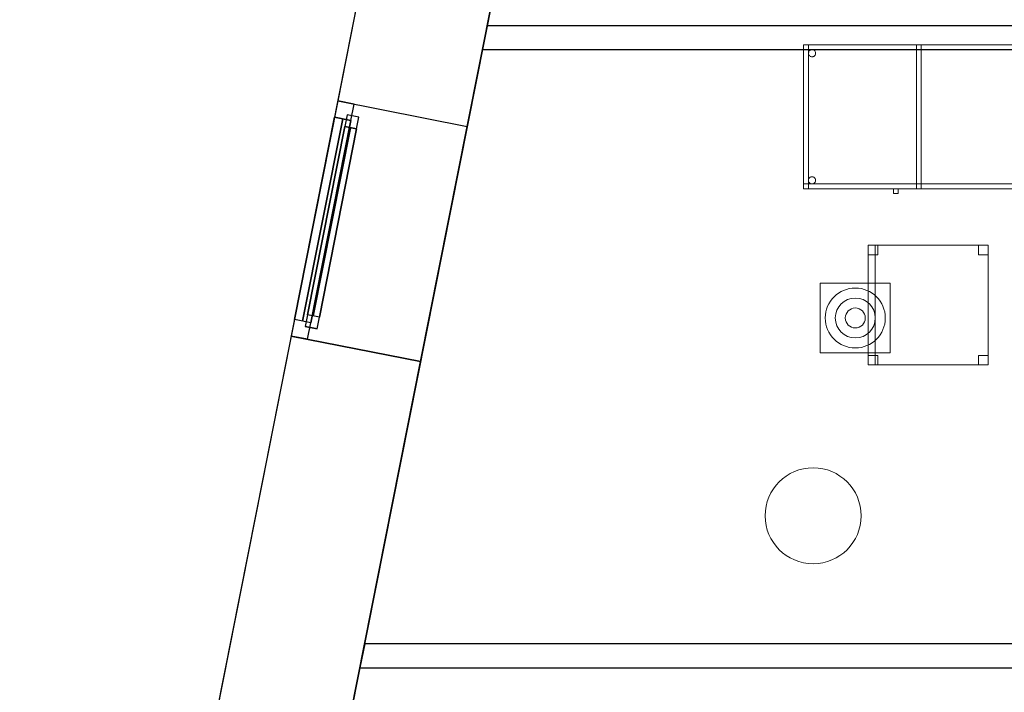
# Model space of a CAD drawing. Header units: metres. Extents: x 397.7 to 427.5, y 12.7 to 28.4.
# Tile 2 of 76: x 397.7 to 401.8, y 17.1 to 19.9. Entities that reach past the tile are written whole.
import ezdxf

# ---------------------------------------------------------------- set-up
doc = ezdxf.new("R2010")
doc.units = ezdxf.units.M
doc.layers.add('01_CARPINTERIA', color=5, linetype='Continuous', lineweight=25, true_color=0x0000ff)
doc.layers.add('01_SUELOS', color=7, linetype='Continuous', lineweight=25, true_color=0x007f00)
for name, color, linetype, lineweight in [('02_MOBILIARIO', 7, 'Continuous', 18), ('A-COLS-____-MCUT', 7, 'Continuous', 18), ('A-COLS-____-OTLN', 7, 'Continuous', 18), ('A-DETL-____-MBND', 7, 'Continuous', 18), ('A-DETL-GENF-OTLN', 7, 'Continuous', 18), ('A-GENM-____-OTLN', 7, 'Continuous', 18), ('A-WALL-____-MCUT', 7, 'Continuous', 25), ('A-WALL-____-OTLN', 7, 'Continuous', 25)]:
    doc.layers.add(name, color=color, linetype=linetype, lineweight=lineweight)

# ---------------------------------------------------------------- blocks, each defined once
blk = doc.blocks.new('Family - Cadira d_Oficina_P3-156181-06_TEL_P3')
at = {"layer": 'A-DETL-____-MBND', "color": 253, "true_color": 0xaaaaaa}
for p, q in [((0, 0), (0, 0.5)), ((0, 0.5), (0.5, 0.5)), ((0, 0.5), (0, 0)), ((0.5, 0.5), (0, 0.5)), ((0, 0.5), (0.03, 0.5)), ((0, 0), (0, 0.5)), ((0.03, 0.5), (0, 0.5)), ((0, 0.5), (0, 0)), ((0, 0.5), (0.04, 0.5)), ((0, 0.46), (0, 0.5)), ((0.04, 0.5), (0, 0.5)), ((0, 0.5), (0, 0.46)), ((0.03, 0.5), (0.03, 0)), ((0.03, 0), (0.03, 0.5)), ((0.04, 0.5), (0.04, 0.46)), ((0.04, 0.46), (0.04, 0.5)), ((0.46, 0.5), (0.5, 0.5)), ((0.46, 0.46), (0.46, 0.5)), ((0.5, 0.5), (0.46, 0.5)), ((0.46, 0.5), (0.46, 0.46)), ((0.5, 0.5), (0.5, 0.46)), ((0.5, 0.46), (0.5, 0.5)), ((0.5, 0.5), (0.5, 0)), ((0.5, 0), (0.5, 0.5)), ((0.04, 0.46), (0, 0.46)), ((0, 0.46), (0.04, 0.46)), ((0.5, 0.46), (0.46, 0.46)), ((0.46, 0.46), (0.5, 0.46)), ((0, 0.04), (0.04, 0.04)), ((0, 0), (0, 0.04)), ((0.04, 0.04), (0, 0.04)), ((0, 0.04), (0, 0)), ((0.04, 0), (0, 0)), ((0, 0), (0.04, 0)), ((0.5, 0), (0, 0)), ((0, 0), (0.5, 0)), ((0, 0), (0.03, 0)), ((0.04, 0.04), (0.04, 0)), ((0.04, 0), (0.04, 0.04)), ((0.46, 0.04), (0.5, 0.04)), ((0.46, 0), (0.46, 0.04)), ((0.5, 0.04), (0.46, 0.04)), ((0.46, 0.04), (0.46, 0)), ((0.46, 0), (0.5, 0)), ((0.5, 0.04), (0.5, 0)), ((0.5, 0), (0.5, 0.04)), ((0.03, 0), (0, 0)), ((0.5, 0), (0.46, 0))]:
    blk.add_line(p, q, dxfattribs=at)
blk = doc.blocks.new('Family - Evans P3-156252-06_TEL_P3')
at = {"layer": 'A-WALL-____-MCUT', "color": 253, "true_color": 0xaaaaaa}
for p, q in [((0.0198, 0.1), (0, 0)), ((4.2077, 0.1), (0.0198, 0.1)), ((4.2077, 0), (4.2077, 0.1)), ((0, 0), (4.2077, 0))]:
    blk.add_line(p, q, dxfattribs=at)
at = {"layer": 'A-WALL-____-OTLN', "color": 253, "true_color": 0xaaaaaa}
for p, q in [((0.0198, 0.1), (0, 0)), ((4.2077, 0.1), (0.0198, 0.1)), ((4.2077, 0), (4.2077, 0.1)), ((0, 0), (4.2077, 0))]:
    blk.add_line(p, q, dxfattribs=at)
at = {"layer": 'A-WALL-____-OTLN', "color": 253, "lineweight": 18, "true_color": 0xaaaaaa}
blk.add_line((0, 0), (4.2077, 0), dxfattribs=at)
blk = doc.blocks.new('Forma directa - LONDR55-XX_ZZ-ARQ-CAA-M3D-Londres55-156160-06_TEL_P3')
at = {"layer": '01_CARPINTERIA', "color": 161, "true_color": 0xaaaaff}
for p, q in [((0.1, 0.1), (0.05, 0.1)), ((0.05, 0.1), (0.05, 0.05)), ((0.1, 0.1), (0.05, 0.1)), ((0.05, 0.1), (0.05, 0.05)), ((0.1, 0.05), (0.1, 0.1)), ((0.1, 0.1), (0.1, 0.05)), ((0.1, 0.1), (0.9, 0.1)), ((0.9, 0.1), (0.1, 0.1)), ((0.1, 0.1), (0.1, 0.05)), ((0.1, 0.05), (0.1, 0.1)), ((0.95, 0.1), (0.9, 0.1)), ((0.9, 0.1), (0.9, 0.05)), ((0.95, 0.1), (0.9, 0.1)), ((0.9, 0.1), (0.9, 0.05)), ((0.9, 0.1), (0.9, 0.05)), ((0.9, 0.1), (0.9, 0.05)), ((0.95, 0.05), (0.95, 0.1)), ((0.95, 0.1), (0.95, 0.05)), ((0.07, 0.07), (0, 0.07)), ((0, 0.07), (0, 0)), ((0.07, 0.07), (0, 0.07)), ((0, 0.07), (0, 0)), ((0.05, 0.05), (0.1, 0.05)), ((0.05, 0.05), (0.1, 0.05)), ((0.07, 0), (0.07, 0.07)), ((0.07, 0.07), (0.07, 0)), ((0.07, 0.07), (0.93, 0.07)), ((0.93, 0.07), (0.07, 0.07)), ((0.07, 0.07), (0.07, 0)), ((0.07, 0), (0.07, 0.07)), ((0.9, 0.075), (0.1, 0.075)), ((0.9, 0.075), (0.1, 0.075)), ((0.1, 0.05), (0.9, 0.05)), ((0.9, 0.05), (0.1, 0.05)), ((0.9, 0.05), (0.95, 0.05)), ((0.9, 0.05), (0.95, 0.05)), ((0.93, 0.07), (0.93, 0)), ((0.93, 0.07), (0.93, 0)), ((1, 0.07), (0.93, 0.07)), ((0.93, 0.07), (0.93, 0)), ((1, 0.07), (0.93, 0.07)), ((0.93, 0.07), (0.93, 0)), ((1, 0), (1, 0.07)), ((1, 0.07), (1, 0)), ((0, 0), (0.07, 0)), ((0, 0), (0.07, 0)), ((0.93, 0.035), (0.07, 0.035)), ((0.07, 0.035), (0.93, 0.035)), ((0.07, 0), (0.93, 0)), ((0.93, 0), (0.07, 0)), ((0.93, 0), (1, 0)), ((0.93, 0), (1, 0))]:
    blk.add_line(p, q, dxfattribs=at)
blk = doc.blocks.new('Forma directa - Finestra P3-156271-06_TEL_P3')
blk.add_blockref('Forma directa - LONDR55-XX_ZZ-ARQ-CAA-M3D-Londres55-156160-06_TEL_P3', (0, 0))
blk = doc.blocks.new('Family - Evans P3-156290-06_TEL_P3')
at = {"layer": 'A-WALL-____-MCUT', "color": 253, "true_color": 0xaaaaaa}
for p, q in [((0.0198, 0.1), (0, 0)), ((4.2282, 0.1), (0.0198, 0.1)), ((4.2282, 0), (4.2282, 0.1)), ((5.1682, 0.1), (5.1682, 0)), ((5.2182, 0.1), (5.1682, 0.1)), ((5.2182, 0), (5.2182, 0.1)), ((0, 0), (4.2282, 0)), ((5.1682, 0), (5.2182, 0))]:
    blk.add_line(p, q, dxfattribs=at)
at = {"layer": 'A-WALL-____-OTLN', "color": 253, "true_color": 0xaaaaaa}
for p, q in [((0.0198, 0.1), (0, 0)), ((5.2182, 0.1), (0.0198, 0.1)), ((5.1682, 0.1), (4.2282, 0.1)), ((4.2282, 0.1), (4.2282, 0)), ((5.1682, 0.1), (5.1682, 0)), ((5.2182, 0), (5.2182, 0.1)), ((0, 0), (5.2182, 0)), ((4.2282, 0), (5.1682, 0))]:
    blk.add_line(p, q, dxfattribs=at)
at = {"layer": 'A-WALL-____-OTLN', "color": 253, "lineweight": 18, "true_color": 0xaaaaaa}
blk.add_line((0, 0), (5.2182, 0), dxfattribs=at)
blk = doc.blocks.new('Family - Taula 100X60_P3-156294-06_TEL_P3')
at = {"layer": 'A-DETL-____-MBND', "color": 253, "true_color": 0xaaaaaa}
for p, q in [((0, 0.62), (0.02, 0.62)), ((0.02, 0.62), (0, 0.62)), ((0, 0.02), (0, 0.62)), ((0, 0.62), (0, 0.02)), ((0, 0.62), (0, 0.02)), ((0, 0.02), (0, 0.62)), ((1, 0.62), (0, 0.62)), ((0, 0.62), (1, 0.62)), ((0, 0.62), (0.98, 0.62)), ((0, 0.6), (0, 0.62)), ((0, 0.6), (0, 0.62)), ((0.98, 0.62), (0, 0.62)), ((0, 0.04), (0, 0.62)), ((0, 0.62), (1, 0.62)), ((1, 0.62), (0, 0.62)), ((0, 0.62), (0, 0.04)), ((0, 0.62), (0, 0.02)), ((0, 0.02), (0, 0.62)), ((1, 0.62), (0, 0.62)), ((0, 0.62), (1, 0.62)), ((0.02, 0.62), (0.02, 0.02)), ((0.02, 0.02), (0.02, 0.62)), ((0.47, 0.62), (0.49, 0.62)), ((0.49, 0.62), (0.47, 0.62)), ((0.47, 0.02), (0.47, 0.62)), ((0.47, 0.62), (0.47, 0.02)), ((0.47, 0.62), (0.49, 0.62)), ((0.49, 0.62), (0.47, 0.62)), ((0.47, 0.04), (0.47, 0.62)), ((0.47, 0.62), (0.47, 0.04)), ((0.49, 0.62), (0.49, 0.02)), ((0.49, 0.02), (0.49, 0.62)), ((0.49, 0.62), (0.49, 0.04)), ((0.49, 0.04), (0.49, 0.62)), ((0.98, 0.62), (1, 0.62)), ((1, 0.62), (0.98, 0.62)), ((0.98, 0.02), (0.98, 0.62)), ((0.98, 0.62), (0.98, 0.02)), ((0.98, 0.62), (0.98, 0.6)), ((0.98, 0.6), (0.98, 0.62)), ((1, 0.02), (1, 0.62)), ((1, 0.62), (1, 0.02)), ((1, 0.62), (1, 0.02)), ((1, 0.02), (1, 0.62)), ((1, 0.62), (1, 0.04)), ((1, 0.04), (1, 0.62)), ((1, 0.02), (1, 0.62)), ((1, 0.62), (1, 0.02)), ((0.98, 0.6), (0, 0.6)), ((0, 0.6), (0.98, 0.6)), ((0.0204, 0.585), (0.0206, 0.5876)), ((0.0206, 0.5876), (0.0204, 0.585)), ((0.0206, 0.5824), (0.0204, 0.585)), ((0.0204, 0.585), (0.0206, 0.5824)), ((0.0206, 0.5876), (0.0213, 0.5901)), ((0.0213, 0.5901), (0.0206, 0.5876)), ((0.0213, 0.5799), (0.0206, 0.5824)), ((0.0206, 0.5824), (0.0213, 0.5799)), ((0.0213, 0.5901), (0.0224, 0.5925)), ((0.0224, 0.5925), (0.0213, 0.5901)), ((0.0224, 0.5776), (0.0213, 0.5799)), ((0.0213, 0.5799), (0.0224, 0.5776)), ((0.0224, 0.5925), (0.0238, 0.5946)), ((0.0238, 0.5946), (0.0224, 0.5925)), ((0.0238, 0.5754), (0.0224, 0.5776)), ((0.0224, 0.5776), (0.0238, 0.5754)), ((0.0238, 0.5946), (0.0257, 0.5965)), ((0.0257, 0.5965), (0.0238, 0.5946)), ((0.0257, 0.5736), (0.0238, 0.5754)), ((0.0238, 0.5754), (0.0257, 0.5736)), ((0.0257, 0.5965), (0.0278, 0.598)), ((0.0278, 0.598), (0.0257, 0.5965)), ((0.0278, 0.598), (0.0302, 0.5991)), ((0.0302, 0.5991), (0.0278, 0.598)), ((0.0302, 0.5991), (0.0327, 0.5997)), ((0.0327, 0.5997), (0.0302, 0.5991)), ((0.0327, 0.5997), (0.0353, 0.6)), ((0.0353, 0.6), (0.0327, 0.5997)), ((0.0353, 0.6), (0.0379, 0.5997)), ((0.0379, 0.5997), (0.0353, 0.6)), ((0.0379, 0.5997), (0.0404, 0.5991)), ((0.0404, 0.5991), (0.0379, 0.5997)), ((0.0404, 0.5991), (0.0428, 0.598)), ((0.0428, 0.598), (0.0404, 0.5991)), ((0.0428, 0.598), (0.0449, 0.5965)), ((0.0449, 0.5965), (0.0428, 0.598)), ((0.0449, 0.5965), (0.0467, 0.5946)), ((0.0467, 0.5946), (0.0449, 0.5965)), ((0.0467, 0.5754), (0.0449, 0.5736)), ((0.0449, 0.5736), (0.0467, 0.5754)), ((0.0467, 0.5946), (0.0482, 0.5925)), ((0.0482, 0.5925), (0.0467, 0.5946)), ((0.0482, 0.5776), (0.0467, 0.5754)), ((0.0467, 0.5754), (0.0482, 0.5776)), ((0.0482, 0.5925), (0.0493, 0.5901)), ((0.0493, 0.5901), (0.0482, 0.5925)), ((0.0493, 0.5799), (0.0482, 0.5776)), ((0.0482, 0.5776), (0.0493, 0.5799)), ((0.0493, 0.5901), (0.05, 0.5876)), ((0.05, 0.5876), (0.0493, 0.5901)), ((0.05, 0.5824), (0.0493, 0.5799)), ((0.0493, 0.5799), (0.05, 0.5824)), ((0.05, 0.5876), (0.0502, 0.585)), ((0.0502, 0.585), (0.05, 0.5876)), ((0.0502, 0.585), (0.05, 0.5824)), ((0.05, 0.5824), (0.0502, 0.585)), ((0.9501, 0.5838), (0.9503, 0.5864)), ((0.9503, 0.5864), (0.9501, 0.5838)), ((0.9503, 0.5812), (0.9501, 0.5838)), ((0.9501, 0.5838), (0.9503, 0.5812)), ((0.9503, 0.5864), (0.951, 0.5889)), ((0.951, 0.5889), (0.9503, 0.5864)), ((0.951, 0.5787), (0.9503, 0.5812)), ((0.9503, 0.5812), (0.951, 0.5787)), ((0.951, 0.5889), (0.9521, 0.5913)), ((0.9521, 0.5913), (0.951, 0.5889)), ((0.9521, 0.5764), (0.951, 0.5787)), ((0.951, 0.5787), (0.9521, 0.5764)), ((0.9521, 0.5913), (0.9536, 0.5934)), ((0.9536, 0.5934), (0.9521, 0.5913)), ((0.9536, 0.5742), (0.9521, 0.5764)), ((0.9521, 0.5764), (0.9536, 0.5742)), ((0.9536, 0.5934), (0.9554, 0.5953)), ((0.9554, 0.5953), (0.9536, 0.5934)), ((0.9554, 0.5953), (0.9575, 0.5968)), ((0.9575, 0.5968), (0.9554, 0.5953)), ((0.9575, 0.5968), (0.9599, 0.5979)), ((0.9599, 0.5979), (0.9575, 0.5968)), ((0.9599, 0.5979), (0.9624, 0.5985)), ((0.9624, 0.5985), (0.9599, 0.5979)), ((0.9624, 0.5985), (0.965, 0.5988)), ((0.965, 0.5988), (0.9624, 0.5985)), ((0.965, 0.5988), (0.9676, 0.5985)), ((0.9676, 0.5985), (0.965, 0.5988)), ((0.9676, 0.5985), (0.9701, 0.5979)), ((0.9701, 0.5979), (0.9676, 0.5985)), ((0.9701, 0.5979), (0.9725, 0.5968)), ((0.9725, 0.5968), (0.9701, 0.5979)), ((0.9725, 0.5968), (0.9746, 0.5953)), ((0.9746, 0.5953), (0.9725, 0.5968)), ((0.9746, 0.5953), (0.9764, 0.5934)), ((0.9764, 0.5934), (0.9746, 0.5953)), ((0.9764, 0.5934), (0.9779, 0.5913)), ((0.9779, 0.5913), (0.9764, 0.5934)), ((0.9779, 0.5764), (0.9764, 0.5742)), ((0.9764, 0.5742), (0.9779, 0.5764)), ((0.9779, 0.5913), (0.979, 0.5889)), ((0.979, 0.5889), (0.9779, 0.5913)), ((0.979, 0.5787), (0.9779, 0.5764)), ((0.9779, 0.5764), (0.979, 0.5787)), ((0.979, 0.5889), (0.9797, 0.5864)), ((0.9797, 0.5864), (0.979, 0.5889)), ((0.9797, 0.5812), (0.979, 0.5787)), ((0.979, 0.5787), (0.9797, 0.5812)), ((0.9797, 0.5864), (0.9799, 0.5838)), ((0.9799, 0.5838), (0.9797, 0.5864)), ((0.9799, 0.5838), (0.9797, 0.5812)), ((0.9797, 0.5812), (0.9799, 0.5838)), ((0.0278, 0.5721), (0.0257, 0.5736)), ((0.0257, 0.5736), (0.0278, 0.5721)), ((0.0302, 0.571), (0.0278, 0.5721)), ((0.0278, 0.5721), (0.0302, 0.571)), ((0.0327, 0.5703), (0.0302, 0.571)), ((0.0302, 0.571), (0.0327, 0.5703)), ((0.0353, 0.5701), (0.0327, 0.5703)), ((0.0327, 0.5703), (0.0353, 0.5701)), ((0.0379, 0.5703), (0.0353, 0.5701)), ((0.0353, 0.5701), (0.0379, 0.5703)), ((0.0404, 0.571), (0.0379, 0.5703)), ((0.0379, 0.5703), (0.0404, 0.571)), ((0.0428, 0.5721), (0.0404, 0.571)), ((0.0404, 0.571), (0.0428, 0.5721)), ((0.0449, 0.5736), (0.0428, 0.5721)), ((0.0428, 0.5721), (0.0449, 0.5736)), ((0.9554, 0.5724), (0.9536, 0.5742)), ((0.9536, 0.5742), (0.9554, 0.5724)), ((0.9575, 0.5709), (0.9554, 0.5724)), ((0.9554, 0.5724), (0.9575, 0.5709)), ((0.9599, 0.5698), (0.9575, 0.5709)), ((0.9575, 0.5709), (0.9599, 0.5698)), ((0.9624, 0.5691), (0.9599, 0.5698)), ((0.9599, 0.5698), (0.9624, 0.5691)), ((0.965, 0.5689), (0.9624, 0.5691)), ((0.9624, 0.5691), (0.965, 0.5689)), ((0.9676, 0.5691), (0.965, 0.5689)), ((0.965, 0.5689), (0.9676, 0.5691)), ((0.9701, 0.5698), (0.9676, 0.5691)), ((0.9676, 0.5691), (0.9701, 0.5698)), ((0.9725, 0.5709), (0.9701, 0.5698)), ((0.9701, 0.5698), (0.9725, 0.5709)), ((0.9746, 0.5724), (0.9725, 0.5709)), ((0.9725, 0.5709), (0.9746, 0.5724)), ((0.9764, 0.5742), (0.9746, 0.5724)), ((0.9746, 0.5724), (0.9764, 0.5742)), ((0.02, 0.055), (0.0202, 0.0576)), ((0.0202, 0.0576), (0.02, 0.055)), ((0.0202, 0.0524), (0.02, 0.055)), ((0.02, 0.055), (0.0202, 0.0524)), ((0.0202, 0.0576), (0.0209, 0.0601)), ((0.0209, 0.0601), (0.0202, 0.0576)), ((0.0209, 0.0499), (0.0202, 0.0524)), ((0.0202, 0.0524), (0.0209, 0.0499)), ((0.0209, 0.0601), (0.022, 0.0625)), ((0.022, 0.0625), (0.0209, 0.0601)), ((0.022, 0.0475), (0.0209, 0.0499)), ((0.0209, 0.0499), (0.022, 0.0475)), ((0.022, 0.0625), (0.0235, 0.0646)), ((0.0235, 0.0646), (0.022, 0.0625)), ((0.0235, 0.0454), (0.022, 0.0475)), ((0.022, 0.0475), (0.0235, 0.0454)), ((0.0235, 0.0646), (0.0254, 0.0664)), ((0.0254, 0.0664), (0.0235, 0.0646)), ((0.0254, 0.0436), (0.0235, 0.0454)), ((0.0235, 0.0454), (0.0254, 0.0436)), ((0.0254, 0.0664), (0.0275, 0.0679)), ((0.0275, 0.0679), (0.0254, 0.0664)), ((0.0275, 0.0421), (0.0254, 0.0436)), ((0.0254, 0.0436), (0.0275, 0.0421)), ((0.0275, 0.0679), (0.0298, 0.069)), ((0.0298, 0.069), (0.0275, 0.0679)), ((0.0298, 0.041), (0.0275, 0.0421)), ((0.0275, 0.0421), (0.0298, 0.041)), ((0.0298, 0.069), (0.0324, 0.0697)), ((0.0324, 0.0697), (0.0298, 0.069)), ((0.0324, 0.0697), (0.035, 0.0699)), ((0.035, 0.0699), (0.0324, 0.0697)), ((0.035, 0.0699), (0.0375, 0.0697)), ((0.0375, 0.0697), (0.035, 0.0699)), ((0.0375, 0.0697), (0.0401, 0.069)), ((0.0401, 0.069), (0.0375, 0.0697)), ((0.0401, 0.069), (0.0424, 0.0679)), ((0.0424, 0.0679), (0.0401, 0.069)), ((0.0424, 0.0421), (0.0401, 0.041)), ((0.0401, 0.041), (0.0424, 0.0421)), ((0.0424, 0.0679), (0.0446, 0.0664)), ((0.0446, 0.0664), (0.0424, 0.0679)), ((0.0446, 0.0436), (0.0424, 0.0421)), ((0.0424, 0.0421), (0.0446, 0.0436)), ((0.0446, 0.0664), (0.0464, 0.0646)), ((0.0464, 0.0646), (0.0446, 0.0664)), ((0.0464, 0.0454), (0.0446, 0.0436)), ((0.0446, 0.0436), (0.0464, 0.0454)), ((0.0464, 0.0646), (0.0479, 0.0625)), ((0.0479, 0.0625), (0.0464, 0.0646)), ((0.0479, 0.0475), (0.0464, 0.0454)), ((0.0464, 0.0454), (0.0479, 0.0475)), ((0.0479, 0.0625), (0.049, 0.0601)), ((0.049, 0.0601), (0.0479, 0.0625)), ((0.049, 0.0499), (0.0479, 0.0475)), ((0.0479, 0.0475), (0.049, 0.0499)), ((0.049, 0.0601), (0.0497, 0.0576)), ((0.0497, 0.0576), (0.049, 0.0601)), ((0.0497, 0.0524), (0.049, 0.0499)), ((0.049, 0.0499), (0.0497, 0.0524)), ((0.0497, 0.0576), (0.0499, 0.055)), ((0.0499, 0.055), (0.0497, 0.0576)), ((0.0499, 0.055), (0.0497, 0.0524)), ((0.0497, 0.0524), (0.0499, 0.055)), ((0.9501, 0.0538), (0.9503, 0.0564)), ((0.9503, 0.0564), (0.9501, 0.0538)), ((0.9503, 0.0512), (0.9501, 0.0538)), ((0.9501, 0.0538), (0.9503, 0.0512)), ((0.9503, 0.0564), (0.951, 0.0589)), ((0.951, 0.0589), (0.9503, 0.0564)), ((0.951, 0.0487), (0.9503, 0.0512)), ((0.9503, 0.0512), (0.951, 0.0487)), ((0.951, 0.0589), (0.9521, 0.0613)), ((0.9521, 0.0613), (0.951, 0.0589)), ((0.9521, 0.0464), (0.951, 0.0487)), ((0.951, 0.0487), (0.9521, 0.0464)), ((0.9521, 0.0613), (0.9536, 0.0634)), ((0.9536, 0.0634), (0.9521, 0.0613)), ((0.9536, 0.0442), (0.9521, 0.0464)), ((0.9521, 0.0464), (0.9536, 0.0442)), ((0.9536, 0.0634), (0.9554, 0.0653)), ((0.9554, 0.0653), (0.9536, 0.0634)), ((0.9554, 0.0424), (0.9536, 0.0442)), ((0.9536, 0.0442), (0.9554, 0.0424)), ((0.9554, 0.0653), (0.9575, 0.0668)), ((0.9575, 0.0668), (0.9554, 0.0653)), ((0.9575, 0.0409), (0.9554, 0.0424)), ((0.9554, 0.0424), (0.9575, 0.0409)), ((0.9575, 0.0668), (0.9599, 0.0679)), ((0.9599, 0.0679), (0.9575, 0.0668)), ((0.9599, 0.0679), (0.9624, 0.0685)), ((0.9624, 0.0685), (0.9599, 0.0679)), ((0.9624, 0.0685), (0.965, 0.0688)), ((0.965, 0.0688), (0.9624, 0.0685)), ((0.965, 0.0688), (0.9676, 0.0685)), ((0.9676, 0.0685), (0.965, 0.0688)), ((0.9676, 0.0685), (0.9701, 0.0679)), ((0.9701, 0.0679), (0.9676, 0.0685)), ((0.9701, 0.0679), (0.9725, 0.0668)), ((0.9725, 0.0668), (0.9701, 0.0679)), ((0.9725, 0.0668), (0.9746, 0.0653)), ((0.9746, 0.0653), (0.9725, 0.0668)), ((0.9746, 0.0424), (0.9725, 0.0409)), ((0.9725, 0.0409), (0.9746, 0.0424)), ((0.9746, 0.0653), (0.9764, 0.0634)), ((0.9764, 0.0634), (0.9746, 0.0653)), ((0.9764, 0.0442), (0.9746, 0.0424)), ((0.9746, 0.0424), (0.9764, 0.0442)), ((0.9764, 0.0634), (0.9779, 0.0613)), ((0.9779, 0.0613), (0.9764, 0.0634)), ((0.9779, 0.0464), (0.9764, 0.0442)), ((0.9764, 0.0442), (0.9779, 0.0464)), ((0.9779, 0.0613), (0.979, 0.0589)), ((0.979, 0.0589), (0.9779, 0.0613)), ((0.979, 0.0487), (0.9779, 0.0464)), ((0.9779, 0.0464), (0.979, 0.0487)), ((0.979, 0.0589), (0.9797, 0.0564)), ((0.9797, 0.0564), (0.979, 0.0589)), ((0.9797, 0.0512), (0.979, 0.0487)), ((0.979, 0.0487), (0.9797, 0.0512)), ((0.9797, 0.0564), (0.9799, 0.0538)), ((0.9799, 0.0538), (0.9797, 0.0564)), ((0.9799, 0.0538), (0.9797, 0.0512)), ((0.9797, 0.0512), (0.9799, 0.0538)), ((0, 0.04), (0.49, 0.04)), ((0, 0.02), (0, 0.04)), ((0, 0.02), (0, 0.04)), ((0.49, 0.04), (0, 0.04)), ((1, 0.04), (0, 0.04)), ((0, 0.04), (1, 0.04)), ((0.02, 0.02), (0, 0.02)), ((0.02, 0.02), (0, 0.02)), ((0, 0.02), (1, 0.02)), ((1, 0.02), (0, 0.02)), ((0.49, 0.02), (0, 0.02)), ((0, 0.02), (0.49, 0.02)), ((0, 0.02), (1, 0.02)), ((1, 0.02), (0, 0.02)), ((0.0324, 0.0403), (0.0298, 0.041)), ((0.0298, 0.041), (0.0324, 0.0403)), ((0.035, 0.0401), (0.0324, 0.0403)), ((0.0324, 0.0403), (0.035, 0.0401)), ((0.0375, 0.0403), (0.035, 0.0401)), ((0.035, 0.0401), (0.0375, 0.0403)), ((0.0401, 0.041), (0.0375, 0.0403)), ((0.0375, 0.0403), (0.0401, 0.041)), ((0.3744, 0), (0.3744, 0.02)), ((0.3744, 0.02), (0.3944, 0.02)), ((0.3944, 0.02), (0.3744, 0.02)), ((0.3744, 0.02), (0.3744, 0)), ((0.3944, 0), (0.3744, 0)), ((0.3744, 0), (0.3944, 0)), ((0.3944, 0.02), (0.3944, 0)), ((0.3944, 0), (0.3944, 0.02)), ((0.49, 0.04), (0.47, 0.04)), ((0.49, 0.04), (0.47, 0.04)), ((0.49, 0.02), (0.47, 0.02)), ((0.49, 0.02), (0.47, 0.02)), ((0.49, 0.04), (0.49, 0.02)), ((0.49, 0.02), (0.49, 0.04)), ((0.9599, 0.0398), (0.9575, 0.0409)), ((0.9575, 0.0409), (0.9599, 0.0398)), ((0.9624, 0.0391), (0.9599, 0.0398)), ((0.9599, 0.0398), (0.9624, 0.0391)), ((0.965, 0.0389), (0.9624, 0.0391)), ((0.9624, 0.0391), (0.965, 0.0389)), ((0.9676, 0.0391), (0.965, 0.0389)), ((0.965, 0.0389), (0.9676, 0.0391)), ((0.9701, 0.0398), (0.9676, 0.0391)), ((0.9676, 0.0391), (0.9701, 0.0398)), ((0.9725, 0.0409), (0.9701, 0.0398)), ((0.9701, 0.0398), (0.9725, 0.0409)), ((1, 0.02), (0.98, 0.02)), ((1, 0.02), (0.98, 0.02))]:
    blk.add_line(p, q, dxfattribs=at)
blk = doc.blocks.new('Family - Paviment P3-156431-06_TEL_P3')
at = {"layer": '01_SUELOS', "color": 9, "true_color": 0xaad4aa}
for p, q in [((2.9635, 14.9576), (0, 0)), ((0, 0), (2.9635, 14.9576))]:
    blk.add_line(p, q, dxfattribs=at)
blk = doc.blocks.new('Family - Façana nord-oest P3-156678-06_TEL_P3')
at = {"layer": 'A-WALL-____-MCUT', "color": 253, "true_color": 0xaaaaaa}
for p, q in [((8.8672, 0.55), (8.3172, 0.55)), ((8.8672, 0), (8.8672, 0.55)), ((11.4535, 0.55), (9.8672, 0.55)), ((9.8672, 0.55), (9.8672, 0)), ((8.3172, 0), (8.8672, 0)), ((9.8672, 0), (11.4535, 0))]:
    blk.add_line(p, q, dxfattribs=at)
at = {"layer": 'A-WALL-____-OTLN', "color": 253, "true_color": 0xaaaaaa}
for p, q in [((15.5778, 0.55), (-0.109, 0.55)), ((8.8672, 0), (8.8672, 0.55)), ((9.8672, 0.55), (8.8672, 0.55)), ((9.8672, 0), (9.8672, 0.55)), ((0, 0), (15.6867, 0)), ((8.8672, 0), (9.8672, 0))]:
    blk.add_line(p, q, dxfattribs=at)
at = {"layer": 'A-WALL-____-OTLN', "color": 253, "lineweight": 18, "true_color": 0xaaaaaa}
blk.add_line((0, 0), (15.6867, 0), dxfattribs=at)
blk = doc.blocks.new('Family - Vano finestra P3-156690-06_TEL_P3')
at = {"layer": 'A-GENM-____-OTLN', "color": 253, "true_color": 0xaaaaaa}
for p, q in [((399.0064, 19.5301), (398.8121, 18.5492)), ((398.8121, 18.5492), (399.0064, 19.5301)), ((399.5459, 19.4232), (399.0064, 19.5301)), ((399.5459, 19.4232), (399.0064, 19.5301)), ((399.3516, 18.4423), (399.5459, 19.4232)), ((399.5459, 19.4232), (399.3516, 18.4423)), ((398.8121, 18.5492), (399.3516, 18.4423)), ((399.3516, 18.4423), (398.8121, 18.5492))]:
    blk.add_line(p, q, dxfattribs=at)
blk = doc.blocks.new('Family - Pilar P3-156698-06_TEL_P3')
at = {"layer": 'A-COLS-____-MCUT', "color": 253, "true_color": 0xaaaaaa}
for start, end in [(360, 180), (180, 360)]:
    blk.add_arc((0.2, 0.2), 0.2, start, end, dxfattribs=at)
at = {"layer": 'A-COLS-____-OTLN', "color": 253, "true_color": 0xaaaaaa}
for start, end in [(360, 180), (180, 360)]:
    blk.add_arc((0.2, 0.2), 0.2, start, end, dxfattribs=at)
blk = doc.blocks.new('LONDR55-XX_ZZ-ARQ-CAA-M3D-Londres55_ifc-1-06_TEL_P3')
at = {"layer": '01_CARPINTERIA', "color": 253, "lineweight": 18, "true_color": 0xaaaaaa, "rotation": 258.7933562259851}
blk.add_blockref('Forma directa - Finestra P3-156271-06_TEL_P3', (399.0064, 19.5301), dxfattribs=at)
at = {"layer": '01_SUELOS', "color": 253, "lineweight": 18, "true_color": 0xaaaaaa}
blk.add_blockref('Family - Paviment P3-156431-06_TEL_P3', (398.2952, 13.1106), dxfattribs=at)
at = {"layer": '02_MOBILIARIO', "color": 253, "lineweight": 18, "true_color": 0xaaaaaa}
for name, p in [('Family - Taula 100X60_P3-156294-06_TEL_P3', (400.9472, 19.1432)), ('Family - Cadira d_Oficina_P3-156181-06_TEL_P3', (401.2161, 18.4283))]:
    blk.add_blockref(name, p, dxfattribs=at)
at = {"layer": 'A-COLS-____-OTLN', "color": 253, "lineweight": 18, "true_color": 0xaaaaaa}
blk.add_blockref('Family - Pilar P3-156698-06_TEL_P3', (400.787, 17.5995), dxfattribs=at)
at = {"layer": 'A-GENM-____-OTLN', "color": 253, "lineweight": 18, "true_color": 0xaaaaaa}
blk.add_blockref('Family - Vano finestra P3-156690-06_TEL_P3', (0, 0), dxfattribs=at)
at = {"layer": 'A-WALL-____-OTLN', "color": 253, "lineweight": 18, "true_color": 0xaaaaaa, "rotation": 258.7933562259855}
blk.add_blockref('Family - Façana nord-oest P3-156678-06_TEL_P3', (400.7297, 28.2282), dxfattribs=at)
at = {"layer": 'A-WALL-____-OTLN', "color": 253, "lineweight": 18, "true_color": 0xaaaaaa}
for name, p in [('Family - Evans P3-156252-06_TEL_P3', (399.6093, 19.7432)), ('Family - Evans P3-156290-06_TEL_P3', (399.0988, 17.1662))]:
    blk.add_blockref(name, p, dxfattribs=at)
blk = doc.blocks.new('ZYR_08_04 Altaveu Sostre Encastat - Altaveu Encastat 08 _Rect_-911407-06_TEL_P3')
at = {"layer": 'A-DETL-GENF-OTLN', "color": 6, "true_color": 0xff00ff}
for p, q in [((-0.145825, 0.145825), (0.145825, 0.145825)), ((-0.145825, -0.145825), (-0.145825, 0.145825)), ((0.145825, 0.145825), (0.145825, -0.145825)), ((0.145825, -0.145825), (-0.145825, -0.145825))]:
    blk.add_line(p, q, dxfattribs=at)
for radius in [0.125, 0.083333, 0.041667]:
    blk.add_circle((0, 0), radius, dxfattribs=at)

msp = doc.modelspace()

# ---------------------------------------------------------------- block references
at = {"lineweight": 5}
msp.add_blockref('LONDR55-XX_ZZ-ARQ-CAA-M3D-Londres55_ifc-1-06_TEL_P3', (0, 0), dxfattribs=at)
at = {"layer": 'A-DETL-GENF-OTLN', "color": 6, "true_color": 0xff00ff}
msp.add_blockref('ZYR_08_04 Altaveu Sostre Encastat - Altaveu Encastat 08 _Rect_-911407-06_TEL_P3', (401.1627, 18.6243), dxfattribs=at)

doc.saveas('drawing.dxf')
